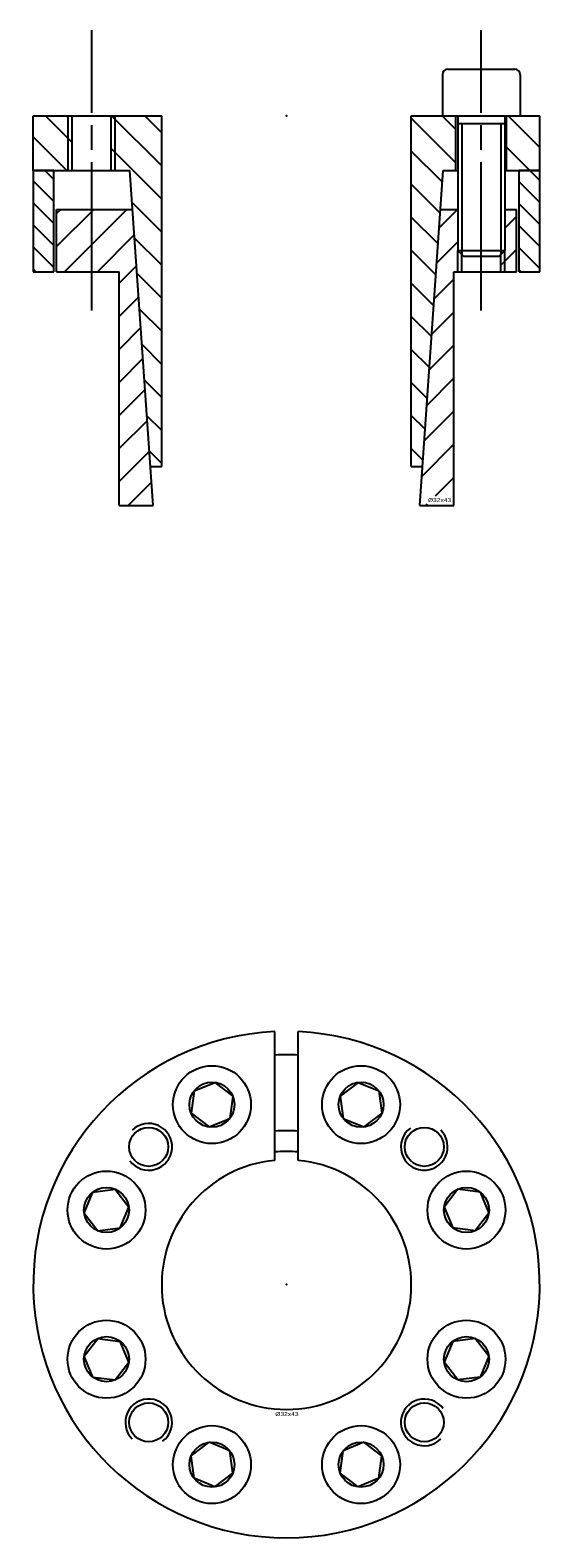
# Model space of a CAD drawing. Extents: x -33 to 33, y -32 to 161.
import ezdxf
from ezdxf.enums import TextEntityAlignment as Align

# ---------------------------------------------------------------- set-up
doc = ezdxf.new("R2010")
doc.units = 0
doc.linetypes.add('CADRA_CENTERLINE', pattern=[25.4, 19.05, -1.5875, 3.175, -1.5875])
doc.linetypes.add('CADRA_SOLID', pattern=[0])
doc.layers.get('0').update_dxf_attribs({"color": 112, "linetype": 'CADRA_SOLID'})

# ---------------------------------------------------------------- blocks, each defined once
blk = doc.blocks.new('BLOCK1')
for p, q in [((-1.5, 15.94), (-1.5, 32.47)), ((1.5, 15.94), (1.5, 32.47)), ((-11.86, 24.85), (-9.19, 25.96)), ((-9.19, 25.96), (-6.9, 24.2)), ((9.19, 25.96), (6.9, 24.2)), ((9.19, 25.96), (11.86, 24.85)), ((-11.86, 24.85), (-12.23, 21.99)), ((-6.9, 24.2), (-7.28, 21.34)), ((6.9, 24.2), (7.28, 21.34)), ((11.86, 24.85), (12.23, 21.99)), ((-12.23, 21.99), (-9.94, 20.23)), ((-9.94, 20.23), (-7.28, 21.34)), ((7.28, 21.34), (9.94, 20.23)), ((12.23, 21.99), (9.94, 20.23)), ((-25.96, 9.19), (-24.85, 11.86)), ((-24.85, 11.86), (-21.99, 12.23)), ((-21.99, 12.23), (-20.23, 9.94)), ((21.99, 12.23), (20.23, 9.94)), ((24.85, 11.86), (21.99, 12.23)), ((24.85, 11.86), (25.96, 9.19)), ((-21.34, 7.28), (-20.23, 9.94)), ((20.23, 9.94), (21.34, 7.28)), ((-25.96, 9.19), (-24.2, 6.9)), ((25.96, 9.19), (24.2, 6.9)), ((-24.2, 6.9), (-21.34, 7.28)), ((24.2, 6.9), (21.34, 7.28)), ((-25.96, -9.19), (-24.2, -6.9)), ((-24.2, -6.9), (-21.34, -7.28)), ((-20.23, -9.94), (-21.34, -7.28)), ((21.34, -7.28), (20.23, -9.94)), ((24.2, -6.9), (21.34, -7.28)), ((25.96, -9.19), (24.2, -6.9)), ((-24.85, -11.86), (-25.96, -9.19)), ((25.96, -9.19), (24.85, -11.86)), ((-21.99, -12.23), (-20.23, -9.94)), ((21.99, -12.23), (20.23, -9.94)), ((-24.85, -11.86), (-21.99, -12.23)), ((24.85, -11.86), (21.99, -12.23)), ((-12.23, -21.99), (-9.94, -20.23)), ((-7.28, -21.34), (-9.94, -20.23)), ((9.94, -20.23), (7.28, -21.34)), ((12.23, -21.99), (9.94, -20.23)), ((-11.86, -24.85), (-12.23, -21.99)), ((-6.9, -24.2), (-7.28, -21.34)), ((6.9, -24.2), (7.28, -21.34)), ((11.86, -24.85), (12.23, -21.99)), ((-9.19, -25.96), (-11.86, -24.85)), ((-9.19, -25.96), (-6.9, -24.2)), ((9.19, -25.96), (6.9, -24.2)), ((11.86, -24.85), (9.19, -25.96))]:
    blk.add_line(p, q)
for centre, radius in [((-9.57, 23.1), 5), ((9.57, 23.1), 5), ((-9.57, 23.1), 2.89), ((9.57, 23.1), 2.89), ((-17.68, 17.68), 2.5), ((17.68, 17.68), 2.5), ((-23.1, 9.57), 5), ((23.1, 9.57), 5), ((-23.1, 9.57), 2.89), ((23.1, 9.57), 2.89), ((-23.1, -9.57), 5), ((23.1, -9.57), 5), ((-23.1, -9.57), 2.89), ((23.1, -9.57), 2.89), ((-17.68, -17.68), 2.5), ((17.68, -17.68), 2.5), ((-9.57, -23.1), 5), ((9.57, -23.1), 5), ((-9.57, -23.1), 2.89), ((9.57, -23.1), 2.89)]:
    blk.add_circle(centre, radius)
for centre, radius, start, end in [((0, 0), 32.5, 92.6454, 447.3546), ((0, 0), 29.5, 87.0854, 92.9146), ((-17.68, 17.68), 3, 216.4867, 495), ((0, 0), 19.75, 85.6453, 94.3547), ((17.68, 17.68), 3, 126.4867, 405), ((0, 0), 16.02, 95.3743, 444.6257), ((0, 0), 17.1, 84.9676, 95.0324), ((-17.68, -17.68), 3, 306.4867, 585), ((17.68, -17.68), 3, 36.4867, 315)]:
    blk.add_arc(centre, radius, start, end)
blk.add_point((0, 0))
blk.add_text('%%c32x43', height=0.5).set_placement((-1.44, -16.86), (1.55, -16.86), align=Align.FIT)
blk = doc.blocks.new('_X2')
for p, q in [((-29.85, -8.15), (-31, -7)), ((32.5, -8.28), (31.22, -7)), ((-32.5, -8.33), (-29.85, -10.98)), ((29.85, -8.46), (32.5, -11.11)), ((-29.85, -13.81), (-32.5, -11.16)), ((32.5, -13.94), (29.85, -11.29)), ((-32.5, -13.99), (-29.85, -16.64)), ((29.85, -14.11), (32.5, -16.76)), ((-29.85, -19.47), (-32.5, -16.82)), ((32.5, -19.59), (29.85, -16.94)), ((-32.5, -19.65), (-32.15, -20)), ((29.85, -19.77), (30.08, -20))]:
    blk.add_line(p, q)
blk = doc.blocks.new('_X1')
for p, q in [((32.5, -4.04), (28.46, 0)), ((-27.5, -3.43), (-30.93, 0)), ((-16.02, -6.43), (-22.45, 0)), ((-16.02, -2.19), (-18.2, 0)), ((21.75, -6.01), (16.02, -0.28)), ((21.75, -1.77), (19.98, 0)), ((-28.18, -7), (-32.5, -2.68)), ((-16.02, -10.68), (-22.5, -4.19)), ((20, -8.51), (16.02, -4.52)), ((31.22, -7), (28.25, -4.03)), ((-32.42, -7), (-32.5, -6.92)), ((19.72, -12.47), (16.02, -8.76)), ((-16.02, -14.92), (-19.82, -11.12)), ((19.45, -16.44), (16.02, -13.01)), ((-16.02, -19.16), (-19.5, -15.68)), ((19.17, -20.4), (16.02, -17.25)), ((-16.02, -23.4), (-19.18, -20.24)), ((18.89, -24.37), (16.02, -21.49)), ((-18.86, -24.8), (-16.02, -27.65)), ((18.61, -28.33), (16.02, -25.73)), ((-16.02, -31.89), (-18.54, -29.36)), ((18.34, -32.3), (16.02, -29.98)), ((-18.22, -33.92), (-16.02, -36.13)), ((18.06, -36.27), (16.02, -34.22)), ((-16.02, -40.37), (-17.91, -38.48)), ((17.78, -40.23), (16.02, -38.46)), ((-17.59, -43.04), (-16.02, -44.62)), ((17.51, -44.2), (16.02, -42.71))]:
    blk.add_line(p, q)
blk = doc.blocks.new('_X0')
for p, q in [((-28.97, -12), (-29.5, -12.53)), ((-24.73, -12), (-29.5, -16.77)), ((-20.49, -12), (-28.49, -20)), ((21.94, -12), (19.59, -14.35)), ((29.5, -12.93), (28, -14.43)), ((-19.53, -15.28), (-24.24, -20)), ((22, -16.18), (19.27, -18.91)), ((29.5, -17.17), (27.5, -19.17)), ((-19.25, -19.25), (-21.48, -21.48)), ((21.48, -20.94), (18.95, -23.47)), ((22.5, -19.93), (22.43, -20)), ((-18.97, -23.21), (-21.48, -25.73)), ((21.48, -25.18), (18.64, -28.03)), ((-18.7, -27.18), (-21.48, -29.97)), ((21.48, -29.43), (18.32, -32.59)), ((-18.42, -31.15), (-21.48, -34.21)), ((21.48, -33.67), (18, -37.16)), ((-18.14, -35.11), (-21.48, -38.46)), ((21.48, -37.91), (17.68, -41.72)), ((-17.86, -39.08), (-21.48, -42.7)), ((21.48, -42.15), (17.36, -46.28)), ((-17.59, -43.04), (-21.48, -46.94)), ((21.48, -46.4), (19.07, -48.81)), ((-17.31, -47.01), (-20.3, -50)), ((17.88, -50), (18.07, -49.81))]:
    blk.add_line(p, q)
blk = doc.blocks.new('BLOCK0')
at = {"linetype": 'CADRA_CENTERLINE'}
for p, q in [((-25, -25), (-25, 11)), ((25, -25), (25, 11))]:
    blk.add_line(p, q, dxfattribs=at)
for p, q in [((20.7, 6), (29.3, 6)), ((20, 5.3), (20, 0)), ((30, 5.3), (30, 0)), ((-32.5, 0), (-16.02, 0)), ((-16.02, -45), (-16.02, 0)), ((16.02, -45), (16.02, 0)), ((16.02, 0), (22, 0)), ((20, 0), (30, 0)), ((22, 0), (22, -17.3)), ((28, 0), (32.5, 0)), ((28, 0), (28, -17.3)), ((-32.5, -7), (-32.5, 0)), ((-28, -7), (-28, 0)), ((-27.5, -7), (-27.5, 0)), ((-22.5, -7), (-22.5, 0)), ((-22, -7), (-22, 0)), ((21.75, -7), (21.75, 0)), ((22, -1), (28, -1)), ((22.5, -1), (22.5, -17.8)), ((27.5, -1), (27.5, -17.8)), ((28.25, -7), (28.25, 0)), ((32.5, -7), (32.5, 0)), ((-32.5, -7), (-32.5, -20)), ((-29.85, -7), (-32.5, -7)), ((-32.5, -7), (-20.11, -7)), ((-29.85, -20), (-29.85, -7)), ((-17.1, -50), (-20.11, -7)), ((17.1, -50), (20.11, -7)), ((20.11, -7), (22, -7)), ((28, -7), (32.5, -7)), ((29.85, -20), (29.85, -7)), ((32.5, -7), (29.85, -7)), ((32.5, -20), (32.5, -7)), ((-29.5, -12), (-19.76, -12)), ((-29.5, -20), (-29.5, -12)), ((19.76, -12), (22, -12)), ((28, -12), (29.5, -12)), ((29.5, -20), (29.5, -12)), ((22, -20), (22, -17.3)), ((22, -17.3), (28, -17.3)), ((22, -17.3), (22.7, -18)), ((27.3, -18), (28, -17.3)), ((28, -20), (28, -17.3)), ((22.5, -20), (22.5, -17.8)), ((22.7, -18), (27.3, -18)), ((27.5, -20), (27.5, -17.8)), ((-32.5, -20), (-29.85, -20)), ((-29.5, -20), (-21.48, -20)), ((-21.48, -50), (-21.48, -20)), ((21.48, -20), (29.5, -20)), ((21.48, -50), (21.48, -20)), ((29.85, -20), (32.5, -20)), ((-17.45, -45), (-16.02, -45)), ((16.02, -45), (17.45, -45)), ((-21.48, -50), (-17.1, -50)), ((17.1, -50), (21.48, -50))]:
    blk.add_line(p, q)
for centre, start, end in [((20.7, 5.3), 90, 180), ((29.3, 5.3), 0, 90)]:
    blk.add_arc(centre, 0.7, start, end)
blk.add_point((0, 0))
for name in ['_X1', '_X2', '_X0']:
    blk.add_blockref(name, (0, 0))
blk.add_text('%%c32x43', height=0.5).set_placement((18.14, -49.56), (21.14, -49.56), align=Align.FIT)

msp = doc.modelspace()

# ---------------------------------------------------------------- block references
for name, p in [('BLOCK0', (0, 150)), ('BLOCK1', (0, 0))]:
    msp.add_blockref(name, p)

doc.saveas('drawing.dxf')
